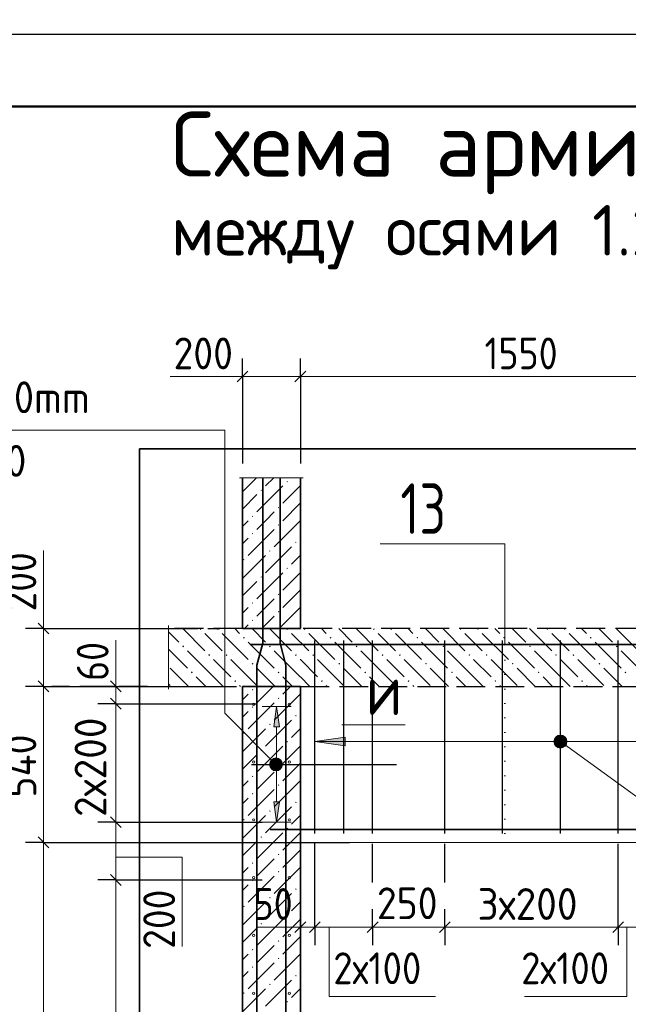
# Model space of a CAD drawing. Header units: millimetres. Extents: x 0 to 50400, y 0 to 35762.
# Tile 16 of 18: x 34932 to 39986, y 27584 to 35762. Entities that reach past the tile are written whole.
import ezdxf

# ---------------------------------------------------------------- set-up
doc = ezdxf.new("R2010")
doc.units = ezdxf.units.MM
doc.linetypes.add('______2', pattern=[324, 240, -84])
doc.linetypes.add('______9', pattern=[120, 0, -120])
for name, color, linetype, lineweight in [('Standard', 7, 'Continuous', 25), ('ЖБ Перекрытие верхний уровень', 7, 'Continuous', 35), ('ЖБ Стена верхний уровень', 7, 'Continuous', 35), ('Заголовок чертежа', 7, 'Continuous', 25), ('Общий02', 7, 'Continuous', 18), ('Позиционная метка линия выноска', 7, 'Continuous', 13), ('Размерная линия_ общее', 7, 'Continuous', 13), ('Сечения символ', 7, 'Continuous', 25)]:
    doc.layers.add(name, color=color, linetype=linetype, lineweight=lineweight)
doc.layers.add('Размерная выноска', color=7, linetype='Continuous')
for name, color, linetype, true_color in [('Стена обрамление Г-обр.', 7, 'Continuous', 0xa0a0a0), ('Стена фоновая арматура У1', 7, '______2', 0xa0a0a0), ('Стена фоновая арматура Х1', 7, '______2', 0xa0a0a0), ('Стена Хомут', 7, '______2', 0xa0a0a0)]:
    doc.layers.add(name, color=color, linetype=linetype, true_color=true_color)
doc.styles.add('ISOCPEUR', font='txt')

msp = doc.modelspace()

# ---------------------------------------------------------------- hatches: boundary and pattern name
at = {"layer": 'ЖБ Перекрытие верхний уровень', "linetype": 'Continuous', "lineweight": 18, "transparency": 33554687}
for points in [[(36426, 30701), (36429.9, 30705), (36437.7, 30705), (36441.6, 30701), (36433.8, 30693.2)], [(36570, 30701), (36573.9, 30705), (36581.7, 30705), (36585.6, 30701), (36577.8, 30693.2)], [(37146, 30701), (37149.9, 30705), (37157.7, 30705), (37161.6, 30701), (37153.8, 30693.2)], [(37290, 30701), (37293.9, 30705), (37301.7, 30705), (37305.6, 30701), (37297.8, 30693.2)], [(37866, 30701), (37869.9, 30705), (37877.7, 30705), (37881.6, 30701), (37873.8, 30693.2)], [(38010, 30701), (38013.9, 30705), (38021.7, 30705), (38025.6, 30701), (38017.8, 30693.2)], [(38586, 30701), (38589.9, 30705), (38597.7, 30705), (38601.6, 30701), (38593.8, 30693.2)], [(38730, 30701), (38733.9, 30705), (38741.7, 30705), (38745.6, 30701), (38737.8, 30693.2)], [(39306, 30701), (39309.9, 30705), (39317.7, 30705), (39321.6, 30701), (39313.8, 30693.2)], [(39450, 30701), (39453.9, 30705), (39461.7, 30705), (39465.6, 30701), (39457.8, 30693.2)], [(36786, 30629), (36793.8, 30636.8), (36801.6, 30629), (36793.8, 30621.2)], [(37506, 30629), (37513.8, 30636.8), (37521.6, 30629), (37513.8, 30621.2)], [(38226, 30629), (38233.8, 30636.8), (38241.6, 30629), (38233.8, 30621.2)], [(38946, 30629), (38953.8, 30636.8), (38961.6, 30629), (38953.8, 30621.2)], [(39666, 30629), (39673.8, 30636.8), (39681.6, 30629), (39673.8, 30621.2)], [(36282, 30557), (36289.8, 30564.8), (36297.6, 30557), (36289.8, 30549.2)], [(37002, 30557), (37009.8, 30564.8), (37017.6, 30557), (37009.8, 30549.2)], [(37722, 30557), (37729.8, 30564.8), (37737.6, 30557), (37729.8, 30549.2)], [(38442, 30557), (38449.8, 30564.8), (38457.6, 30557), (38449.8, 30549.2)], [(39162, 30557), (39169.8, 30564.8), (39177.6, 30557), (39169.8, 30549.2)], [(39882, 30557), (39889.8, 30564.8), (39897.6, 30557), (39889.8, 30549.2)], [(36498, 30485), (36505.8, 30492.8), (36513.6, 30485), (36505.8, 30477.2)], [(36642, 30485), (36649.8, 30492.8), (36657.6, 30485), (36649.8, 30477.2)], [(37218, 30485), (37225.8, 30492.8), (37233.6, 30485), (37225.8, 30477.2)], [(37362, 30485), (37369.8, 30492.8), (37377.6, 30485), (37369.8, 30477.2)], [(37938, 30485), (37945.8, 30492.8), (37953.6, 30485), (37945.8, 30477.2)], [(38082, 30485), (38089.8, 30492.8), (38097.6, 30485), (38089.8, 30477.2)], [(38658, 30485), (38665.8, 30492.8), (38673.6, 30485), (38665.8, 30477.2)], [(38802, 30485), (38809.8, 30492.8), (38817.6, 30485), (38809.8, 30477.2)], [(39378, 30485), (39385.8, 30492.8), (39393.6, 30485), (39385.8, 30477.2)], [(39522, 30485), (39529.8, 30492.8), (39537.6, 30485), (39529.8, 30477.2)], [(36354, 30341), (36361.8, 30348.8), (36369.6, 30341), (36361.8, 30333.2)], [(36858, 30413), (36865.8, 30420.8), (36873.6, 30413), (36865.8, 30405.2)], [(37074, 30341), (37081.8, 30348.8), (37089.6, 30341), (37081.8, 30333.2)], [(37578, 30413), (37585.8, 30420.8), (37593.6, 30413), (37585.8, 30405.2)], [(37794, 30341), (37801.8, 30348.8), (37809.6, 30341), (37801.8, 30333.2)], [(38298, 30413), (38305.8, 30420.8), (38313.6, 30413), (38305.8, 30405.2)], [(38514, 30341), (38521.8, 30348.8), (38529.6, 30341), (38521.8, 30333.2)], [(39018, 30413), (39025.8, 30420.8), (39033.6, 30413), (39025.8, 30405.2)], [(39234, 30341), (39241.8, 30348.8), (39249.6, 30341), (39241.8, 30333.2)], [(39738, 30413), (39745.8, 30420.8), (39753.6, 30413), (39745.8, 30405.2)], [(39954, 30341), (39961.8, 30348.8), (39969.6, 30341), (39961.8, 30333.2)], [(36714, 30269), (36721.8, 30276.8), (36729.6, 30269), (36721.8, 30261.2)], [(37434, 30269), (37441.8, 30276.8), (37449.6, 30269), (37441.8, 30261.2)], [(38154, 30269), (38161.8, 30276.8), (38169.6, 30269), (38161.8, 30261.2)], [(38874, 30269), (38881.8, 30276.8), (38889.6, 30269), (38881.8, 30261.2)], [(39594, 30269), (39601.8, 30276.8), (39609.6, 30269), (39601.8, 30261.2)]]:
    msp.add_hatch(color=7, dxfattribs=at).paths.add_polyline_path(points, flags=16)
at = {"layer": 'ЖБ Стена верхний уровень', "linetype": 'Continuous', "lineweight": 18, "transparency": 33554687}
for points in [[(37147.8, 31925), (37153.8, 31931), (37159.8, 31925), (37153.8, 31919)], [(36931.8, 31853), (36937.8, 31859), (36943.8, 31853), (36937.8, 31847)], [(37075.8, 31709), (37081.8, 31715), (37087.8, 31709), (37081.8, 31703)], [(36859.8, 31637), (36865.8, 31643), (36871.8, 31637), (36865.8, 31631)], [(37075.8, 31565), (37081.8, 31571), (37087.8, 31565), (37081.8, 31559)], [(36859.8, 31493), (36865.8, 31499), (36871.8, 31493), (36865.8, 31487)], [(37219.8, 31421), (37225.8, 31427), (37231.8, 31421), (37225.8, 31415)], [(37003.8, 31349), (37009.8, 31355), (37015.8, 31349), (37009.8, 31343)], [(36787.8, 31277), (36793.8, 31283), (36799.8, 31277), (36793.8, 31271)], [(37147.8, 31205), (37153.8, 31211), (37159.8, 31205), (37153.8, 31199)], [(36931.8, 31133), (36937.8, 31139), (36943.8, 31133), (36937.8, 31127)], [(37075.8, 30989), (37081.8, 30995), (37087.8, 30989), (37081.8, 30983)], [(36859.8, 30917), (36865.8, 30923), (36871.8, 30917), (36865.8, 30911)], [(37075.8, 30845), (37081.8, 30851), (37087.8, 30845), (37081.8, 30839)], [(36859.8, 30773), (36865.8, 30779), (36871.8, 30773), (36865.8, 30767)], [(37223.7, 30705), (37225.8, 30707), (37227.9, 30705)], [(36859.8, 30197), (36865.8, 30203), (36871.8, 30197), (36865.8, 30191)], [(37075.8, 30125), (37081.8, 30131), (37087.8, 30125), (37081.8, 30119)], [(36859.8, 30053), (36865.8, 30059), (36871.8, 30053), (36865.8, 30047)], [(37219.8, 29981), (37225.8, 29987), (37231.8, 29981), (37225.8, 29975)], [(37003.8, 29909), (37009.8, 29915), (37015.8, 29909), (37009.8, 29903)], [(36787.8, 29837), (36793.8, 29843), (36799.8, 29837), (36793.8, 29831)], [(37147.8, 29765), (37153.8, 29771), (37159.8, 29765), (37153.8, 29759)], [(36931.8, 29693), (36937.8, 29699), (36943.8, 29693), (36937.8, 29687)], [(37075.8, 29549), (37081.8, 29555), (37087.8, 29549), (37081.8, 29543)], [(36859.8, 29477), (36865.8, 29483), (36871.8, 29477), (36865.8, 29471)], [(37075.8, 29405), (37081.8, 29411), (37087.8, 29405), (37081.8, 29399)], [(36859.8, 29333), (36865.8, 29339), (36871.8, 29333), (36865.8, 29327)], [(37219.8, 29261), (37225.8, 29267), (37231.8, 29261), (37225.8, 29255)], [(36787.8, 29117), (36793.8, 29123), (36799.8, 29117), (36793.8, 29111)], [(37003.8, 29189), (37009.8, 29195), (37015.8, 29189), (37009.8, 29183)], [(37147.8, 29045), (37153.8, 29051), (37159.8, 29045), (37153.8, 29039)], [(36931.8, 28973), (36937.8, 28979), (36943.8, 28973), (36937.8, 28967)], [(37075.8, 28829), (37081.8, 28835), (37087.8, 28829), (37081.8, 28823)], [(36859.8, 28757), (36865.8, 28763), (36871.8, 28757), (36865.8, 28751)], [(37075.8, 28685), (37081.8, 28691), (37087.8, 28685), (37081.8, 28679)], [(36859.8, 28613), (36865.8, 28619), (36871.8, 28613), (36865.8, 28607)], [(37219.8, 28541), (37225.8, 28547), (37231.8, 28541), (37225.8, 28535)], [(37003.8, 28469), (37009.8, 28475), (37015.8, 28469), (37009.8, 28463)], [(36787.8, 28397), (36793.8, 28403), (36799.8, 28397), (36793.8, 28391)], [(37147.8, 28325), (37153.8, 28331), (37159.8, 28325), (37153.8, 28319)], [(36931.8, 28253), (36937.8, 28259), (36943.8, 28253), (36937.8, 28247)], [(37075.8, 28109), (37081.8, 28115), (37087.8, 28109), (37081.8, 28103)], [(36859.8, 28037), (36865.8, 28043), (36871.8, 28037), (36865.8, 28031)], [(37075.8, 27965), (37081.8, 27971), (37087.8, 27965), (37081.8, 27959)], [(36859.8, 27893), (36865.8, 27899), (36871.8, 27893), (36865.8, 27887)], [(37219.8, 27821), (37225.8, 27827), (37231.8, 27821), (37225.8, 27815)], [(37003.8, 27749), (37009.8, 27755), (37015.8, 27749), (37009.8, 27743)], [(36787.8, 27677), (36793.8, 27683), (36799.8, 27677), (36793.8, 27671)], [(37147.8, 27605), (37153.8, 27611), (37159.8, 27605), (37153.8, 27599)]]:
    msp.add_hatch(color=7, dxfattribs=at).paths.add_polyline_path(points, flags=16)
at = {"layer": 'Общий02', "linetype": 'Continuous', "lineweight": 13, "transparency": 33554687}
msp.add_hatch(color=7, dxfattribs=at).paths.add_polyline_path([(37634.4, 29729.6), (37382.4, 29765.6), (37634.4, 29801.6)], flags=16)
at = {"layer": 'Позиционная метка линия выноска', "linetype": 'Continuous', "lineweight": 13, "transparency": 33554687}
for points in [[(39368.9, 29771), (39400.6, 29814.7), (39378.6, 29797.3)], [(39400.6, 29814.7), (39368.9, 29771), (39373.2, 29743.8)], [(39400.6, 29814.7), (39373.2, 29743.8), (39427.7, 29819)], [(39427.7, 29819), (39373.2, 29743.8), (39390.7, 29721.9)], [(39427.7, 29819), (39390.7, 29721.9), (39454, 29809.3)], [(39454, 29809.3), (39390.7, 29721.9), (39417, 29712.1)], [(39454, 29809.3), (39417, 29712.1), (39471.5, 29787.4)], [(39471.5, 29787.4), (39417, 29712.1), (39444.1, 29716.5)], [(39471.5, 29787.4), (39444.1, 29716.5), (39475.8, 29760.2)], [(39475.8, 29760.2), (39444.1, 29716.5), (39466.1, 29733.9)], [(37022, 29538.7), (37074, 29628.8), (37008.3, 29563.1)], [(37008.3, 29563.1), (37074, 29628.8), (37046.5, 29628.8)], [(37008.3, 29563.1), (37046.5, 29628.8), (37008.3, 29590.6)], [(37008.3, 29590.6), (37046.5, 29628.8), (37022, 29615.1)], [(37022, 29538.7), (37098.4, 29615.1), (37074, 29628.8)], [(37046.5, 29524.9), (37098.4, 29615.1), (37022, 29538.7)], [(37046.5, 29524.9), (37112.1, 29590.6), (37098.4, 29615.1)], [(37074, 29524.9), (37112.1, 29590.6), (37046.5, 29524.9)], [(37074, 29524.9), (37112.1, 29563.1), (37112.1, 29590.6)], [(37112.1, 29563.1), (37074, 29524.9), (37098.4, 29538.7)]]:
    msp.add_hatch(color=7, dxfattribs=at).paths.add_polyline_path(points)
at = {"layer": 'Стена Хомут', "linetype": 'Continuous', "lineweight": 13, "transparency": 33554687}
msp.add_hatch(color=7, dxfattribs=at).paths.add_polyline_path([(37089.1, 29888.9), (37065.1, 30056.9), (37041.1, 29888.9)])
msp.add_hatch(color=7, dxfattribs=at).paths.add_polyline_path([(37089.1, 29264.9), (37065.1, 29096.9), (37041.1, 29264.9)], flags=16)

# ---------------------------------------------------------------- linework, layer by layer
at = {"layer": 'Standard', "color": 7, "linetype": 'Continuous', "lineweight": -3, "transparency": 33554687}
for p, q in [((36782.4, 32798.3), (36782.4, 32948.3)), ((37262.4, 32798.3), (37262.4, 32948.3)), ((36782.4, 32798.3), (36782.4, 32648.3)), ((36782.4, 32798.3), (36782.4, 32076.6)), ((37262.4, 32798.3), (37262.4, 32648.3)), ((37262.4, 32798.3), (37262.4, 32076.6)), ((35730, 30225), (35580, 30225)), ((35730, 30225), (35880, 30225)), ((35730, 30225), (36508.6, 30225)), ((35730, 30081), (35580, 30081)), ((35730, 30081), (35880, 30081)), ((35730, 29096.9), (35580, 29096.9)), ((35730, 29096.9), (35880, 29096.9)), ((37862.4, 28594.9), (37862.4, 28917)), ((38462.4, 28594.9), (38462.4, 28917)), ((35730, 28616.9), (35580, 28616.9)), ((35730, 28616.9), (35880, 28616.9)), ((37262.4, 28225.3), (37262.4, 28375.3)), ((37382.4, 28225.3), (37382.4, 28375.3)), ((37862.4, 28225.3), (37862.4, 28375.3)), ((38462.4, 28225.3), (38462.4, 28375.3)), ((39902.4, 28225.3), (39902.4, 28375.3)), ((37262.4, 28225.3), (37262.4, 28075.2)), ((37382.4, 28225.3), (37382.4, 28075.2)), ((37862.4, 28225.3), (37862.4, 28075.2)), ((38462.4, 28225.3), (38462.4, 28075.2)), ((39902.4, 28225.3), (39902.4, 28075.2))]:
    msp.add_line(p, q, dxfattribs=at)
at = {"layer": 'Standard', "color": 7, "linetype": 'Continuous', "lineweight": 13, "transparency": 33554687}
for p, q in [((36782.4, 32798.3), (36692.4, 32798.3)), ((36782.4, 32798.3), (37262.4, 32798.3)), ((37262.4, 32798.3), (40982.4, 32798.3)), ((35730, 30225), (35730, 30315)), ((35730, 30225), (35730, 30081)), ((35730, 29096.9), (35730, 28616.9)), ((35730, 28616.9), (35730, 23841)), ((37262.4, 28225.3), (37172.4, 28225.3)), ((37262.4, 28225.3), (37382.4, 28225.3)), ((37382.4, 28225.3), (37862.4, 28225.3)), ((37862.4, 28225.3), (38462.4, 28225.3)), ((38462.4, 28225.3), (39902.4, 28225.3)), ((39902.4, 28225.3), (40382.4, 28225.3))]:
    msp.add_line(p, q, dxfattribs=at)
at = {"layer": 'Standard', "color": 7, "linetype": 'Continuous', "lineweight": 25, "transparency": 33554687}
for p, q in [((36737.4, 32753.3), (36827.4, 32843.3)), ((37217.4, 32753.3), (37307.4, 32843.3)), ((35685, 30270), (35775, 30180)), ((35685, 30126), (35775, 30036)), ((35685, 29141.9), (35775, 29051.9)), ((35685, 28661.9), (35775, 28571.9)), ((37217.4, 28180.3), (37307.4, 28270.2)), ((37337.4, 28180.3), (37427.4, 28270.2)), ((37817.4, 28180.3), (37907.4, 28270.2)), ((38417.4, 28180.3), (38507.4, 28270.2)), ((39857.4, 28180.3), (39947.4, 28270.2))]:
    msp.add_line(p, q, dxfattribs=at)
msp.add_lwpolyline([(0, 0), (50400, 0), (50400, 35640), (0, 35640), (0, 0)], close=True, dxfattribs=at)
at = {"layer": 'Standard', "color": 7, "linetype": 'Continuous', "lineweight": 50, "transparency": 33554687}
msp.add_lwpolyline([(2400, 35040), (49800, 35040), (49800, 600), (2400, 600), (2400, 35040)], close=True, dxfattribs=at)
at = {"layer": 'Standard', "color": 254, "linetype": 'Continuous', "lineweight": 35, "true_color": 0xc4c4ff, "transparency": 33554687}
msp.add_lwpolyline([(35928, 21856.5), (46944, 21856.5), (46944, 32196.6), (35928, 32196.6), (35928, 21856.5)], dxfattribs=at)
at = {"layer": 'Standard', "color": 7, "linetype": 'Continuous', "lineweight": -3, "transparency": 33554687}
for points in [[(35730, 30081), (35746.7, 30081), (35746.7, 30081), (36892.6, 30081)], [(35730, 29096.9), (35990.7, 29096.9), (35990.7, 29096.9), (36945.1, 29096.9)], [(37382.4, 28225.3), (37382.4, 28245.7), (37382.4, 28245.7), (37382.4, 28245.7), (37382.4, 28245.7), (37382.4, 28248.9), (37382.4, 28248.9), (37382.4, 28925.1)], [(39902.4, 28225.3), (39902.4, 28245.7), (39902.4, 28245.7), (39902.4, 28917)], [(35730, 28616.9), (36109.7, 28616.9), (36109.7, 28616.9), (36945.1, 28616.9)], [(37262.4, 28225.3), (37262.4, 28245.7), (37262.4, 28245.7), (37262.4, 28245.7), (37262.4, 28245.7), (37262.4, 28248.2), (37262.4, 28248.2), (37262.4, 28322.5)], [(37862.4, 28225.3), (37862.4, 28245.7), (37862.4, 28245.7), (37862.4, 28245.7), (37862.4, 28245.7), (37862.4, 28251.7)], [(38462.4, 28225.3), (38462.4, 28245.7), (38462.4, 28245.7), (38462.4, 28245.7), (38462.4, 28245.7), (38462.4, 28251.7)]]:
    msp.add_lwpolyline(points, dxfattribs=at)
at = {"layer": 'Standard', "color": 7, "linetype": 'Continuous', "lineweight": 13, "transparency": 33554687}
msp.add_lwpolyline([(35730, 30081), (35730, 29949.2), (35730, 29949.2), (35730, 29096.9)], dxfattribs=at)
at = {"layer": 'ЖБ Перекрытие верхний уровень', "color": 7, "linetype": '______2', "lineweight": 25, "transparency": 33554687}
for p, q in [((36782.4, 30705), (36168, 30705)), ((37262.4, 30705), (36782.4, 30705)), ((45302.4, 30705), (37262.4, 30705)), ((36168, 30225), (36782.4, 30225)), ((36782.4, 30225), (37262.4, 30225)), ((37262.4, 30225), (45182.4, 30225))]:
    msp.add_line(p, q, dxfattribs=at)
at = {"layer": 'ЖБ Перекрытие верхний уровень', "color": 9, "linetype": 'Continuous', "lineweight": 18, "true_color": 0xc7c7c7, "transparency": 33554687}
for p, q in [((36168, 30678.9), (36253.8, 30593)), ((36285.9, 30705), (36469.8, 30521)), ((36717.9, 30705), (36757.8, 30665)), ((36861.9, 30705), (36973.8, 30593)), ((37005.9, 30705), (37189.8, 30521)), ((37437.9, 30705), (37477.8, 30665)), ((37581.9, 30705), (37693.8, 30593)), ((37725.9, 30705), (37909.8, 30521)), ((38157.9, 30705), (38197.8, 30665)), ((38301.9, 30705), (38413.8, 30593)), ((38445.9, 30705), (38629.8, 30521)), ((38877.9, 30705), (38917.8, 30665)), ((39021.9, 30705), (39133.8, 30593)), ((39165.9, 30705), (39349.8, 30521)), ((39597.9, 30705), (39637.8, 30665)), ((39741.9, 30705), (39853.8, 30593)), ((39885.9, 30705), (40069.8, 30521)), ((36541.8, 30593), (36469.8, 30665)), ((36613.8, 30521), (36541.8, 30593)), ((36613.8, 30665), (36829.8, 30449)), ((36829.8, 30593), (37045.8, 30377)), ((37261.8, 30593), (37189.8, 30665)), ((37262.4, 30592.5), (37261.8, 30593)), ((37333.8, 30521), (37262.4, 30592.5)), ((37333.8, 30665), (37549.8, 30449)), ((37549.8, 30593), (37765.8, 30377)), ((37981.8, 30593), (37909.8, 30665)), ((38053.8, 30521), (37981.8, 30593)), ((38053.8, 30665), (38269.8, 30449)), ((38269.8, 30593), (38485.8, 30377)), ((38701.8, 30593), (38629.8, 30665)), ((38773.8, 30521), (38701.8, 30593)), ((38773.8, 30665), (38989.8, 30449)), ((38989.8, 30593), (39205.8, 30377)), ((39421.8, 30593), (39349.8, 30665)), ((39493.8, 30521), (39421.8, 30593)), ((39493.8, 30665), (39709.8, 30449)), ((39709.8, 30593), (39925.8, 30377)), ((36168, 30534.9), (36325.8, 30377)), ((36541.8, 30305), (36325.8, 30521)), ((37261.8, 30305), (37045.8, 30521)), ((37981.8, 30305), (37765.8, 30521)), ((38701.8, 30305), (38485.8, 30521)), ((39421.8, 30305), (39205.8, 30521)), ((40141.8, 30305), (39925.8, 30521)), ((36541.8, 30449), (36685.8, 30305)), ((36685.8, 30449), (36901.8, 30233)), ((37261.8, 30449), (37262.4, 30448.5)), ((37262.4, 30448.5), (37405.8, 30305)), ((37405.8, 30449), (37621.8, 30233)), ((37981.8, 30449), (38125.8, 30305)), ((38125.8, 30449), (38341.8, 30233)), ((38701.8, 30449), (38845.8, 30305)), ((38845.8, 30449), (39061.8, 30233)), ((39421.8, 30449), (39565.8, 30305)), ((39565.8, 30449), (39781.8, 30233)), ((36333.9, 30225), (36181.8, 30377)), ((37053.9, 30225), (36901.8, 30377)), ((37773.9, 30225), (37621.8, 30377)), ((38493.9, 30225), (38341.8, 30377)), ((39213.9, 30225), (39061.8, 30377)), ((39933.9, 30225), (39781.8, 30377)), ((36397.8, 30305), (36477.9, 30225)), ((36541.8, 30305), (36621.9, 30225)), ((37117.8, 30305), (37197.9, 30225)), ((37261.8, 30305), (37262.4, 30304.5)), ((37262.4, 30304.5), (37341.9, 30225)), ((37837.8, 30305), (37917.9, 30225)), ((37981.8, 30305), (38061.9, 30225)), ((38557.8, 30305), (38637.9, 30225)), ((38701.8, 30305), (38781.9, 30225)), ((39277.8, 30305), (39357.9, 30225)), ((39421.8, 30305), (39501.9, 30225)), ((36168, 30246.9), (36181.8, 30233)), ((36765.9, 30225), (36757.8, 30233)), ((37485.9, 30225), (37477.8, 30233)), ((38205.9, 30225), (38197.8, 30233)), ((38925.9, 30225), (38917.8, 30233)), ((39645.9, 30225), (39637.8, 30233))]:
    msp.add_line(p, q, dxfattribs=at)
at = {"layer": 'ЖБ Стена верхний уровень', "color": 251, "linetype": 'Continuous', "lineweight": 18, "true_color": 0x494949, "transparency": 33554687}
for p, q in [((36897.3, 31956.6), (36782.4, 31841.6)), ((37041.3, 31956.6), (36973.8, 31889)), ((36782.4, 31697.6), (36901.8, 31817)), ((37117.8, 31889), (36901.8, 31673)), ((37261.8, 31889), (37117.8, 31745)), ((37261.8, 31745), (37117.8, 31601)), ((37261.8, 31745), (37262.4, 31745.6)), ((36973.8, 31601), (37045.8, 31673)), ((36829.8, 31601), (36782.4, 31553.6)), ((36901.8, 31529), (36973.8, 31601)), ((37261.8, 31601), (37045.8, 31385)), ((37262.4, 31601.6), (37261.8, 31601)), ((37045.8, 31529), (36829.8, 31313)), ((36829.8, 31457), (36782.4, 31409.6)), ((37262.4, 31457.6), (37261.8, 31457)), ((37189.8, 31385), (36973.8, 31169)), ((36973.8, 31313), (36782.4, 31121.6)), ((37189.8, 31241), (37261.8, 31313)), ((37261.8, 31313), (37262.4, 31313.6)), ((37117.8, 31169), (36901.8, 30953)), ((37261.8, 31169), (37117.8, 31025)), ((36782.4, 30977.6), (36901.8, 31097)), ((37261.8, 31025), (37117.8, 30881)), ((37261.8, 31025), (37262.4, 31025.6)), ((36973.8, 30881), (37045.8, 30953)), ((36829.8, 30881), (36782.4, 30833.6)), ((36901.8, 30809), (36973.8, 30881)), ((37261.8, 30881), (37085.7, 30705)), ((37262.4, 30881.6), (37261.8, 30881)), ((37045.8, 30809), (36941.7, 30705)), ((36829.8, 30737), (36797.7, 30705)), ((37262.4, 30737.6), (37261.8, 30737)), ((36973.8, 30161), (37037.7, 30225)), ((37181.7, 30225), (37117.8, 30161)), ((36829.8, 30161), (36782.4, 30113.6)), ((36901.8, 30089), (36973.8, 30161)), ((37261.8, 30161), (37045.8, 29945)), ((37262.4, 30161.6), (37261.8, 30161)), ((36829.8, 30017), (36782.4, 29969.6)), ((37045.8, 30089), (36829.8, 29873)), ((37262.4, 30017.6), (37261.8, 30017)), ((37189.8, 29945), (36973.8, 29729)), ((36973.8, 29873), (36782.4, 29681.6)), ((37189.8, 29801), (37261.8, 29873)), ((37261.8, 29873), (37262.4, 29873.6)), ((37117.8, 29729), (36901.8, 29513)), ((37261.8, 29729), (37117.8, 29585)), ((36782.4, 29537.6), (36901.8, 29657)), ((37261.8, 29585), (37117.8, 29441)), ((37261.8, 29585), (37262.4, 29585.6)), ((36829.8, 29441), (36782.4, 29393.6)), ((36901.8, 29369), (36973.8, 29441)), ((36973.8, 29441), (37045.8, 29513)), ((37261.8, 29441), (37045.8, 29225)), ((37262.4, 29441.6), (37261.8, 29441)), ((37045.8, 29369), (36829.8, 29153)), ((36829.8, 29297), (36782.4, 29249.6)), ((37262.4, 29297.6), (37261.8, 29297)), ((37189.8, 29225), (36973.8, 29009)), ((36973.8, 29153), (36782.4, 28961.6)), ((37189.8, 29081), (37261.8, 29153)), ((37261.8, 29153), (37262.4, 29153.6)), ((37117.8, 29009), (36901.8, 28793)), ((37261.8, 29009), (37117.8, 28865)), ((36782.4, 28817.6), (36901.8, 28937)), ((36973.8, 28721), (37045.8, 28793)), ((37261.8, 28865), (37117.8, 28721)), ((37261.8, 28865), (37262.4, 28865.6)), ((36829.8, 28721), (36782.4, 28673.6)), ((36901.8, 28649), (36973.8, 28721)), ((37261.8, 28721), (37045.8, 28505)), ((37262.4, 28721.6), (37261.8, 28721)), ((37045.8, 28649), (36829.8, 28433)), ((36829.8, 28577), (36782.4, 28529.6)), ((37262.4, 28577.6), (37261.8, 28577)), ((37189.8, 28505), (36973.8, 28289)), ((36973.8, 28433), (36782.4, 28241.6)), ((37189.8, 28361), (37261.8, 28433)), ((37261.8, 28433), (37262.4, 28433.6)), ((36782.4, 28097.6), (36901.8, 28217)), ((37117.8, 28289), (36901.8, 28073)), ((37261.8, 28289), (37117.8, 28145)), ((37261.8, 28145), (37117.8, 28001)), ((37261.8, 28145), (37262.4, 28145.6)), ((36973.8, 28001), (37045.8, 28073)), ((36829.8, 28001), (36782.4, 27953.6)), ((36901.8, 27929), (36973.8, 28001)), ((37261.8, 28001), (37045.8, 27785)), ((37262.4, 28001.6), (37261.8, 28001)), ((37045.8, 27929), (36829.8, 27713)), ((36829.8, 27857), (36782.4, 27809.6)), ((37262.4, 27857.6), (37261.8, 27857)), ((37189.8, 27785), (36973.8, 27569)), ((36973.8, 27713), (36782.4, 27521.6)), ((37189.8, 27641), (37261.8, 27713)), ((37261.8, 27713), (37262.4, 27713.6))]:
    msp.add_line(p, q, dxfattribs=at)
at = {"layer": 'ЖБ Стена верхний уровень', "color": 7, "linetype": 'Continuous', "lineweight": 35, "transparency": 33554687}
for p, q in [((36782.4, 31956.6), (36782.4, 30705)), ((37262.4, 30705), (37262.4, 31956.6)), ((36782.4, 30705), (37262.4, 30705)), ((36782.4, 30225), (36782.4, 23649)), ((37262.4, 30225), (36782.4, 30225)), ((37262.4, 23649), (37262.4, 30225))]:
    msp.add_line(p, q, dxfattribs=at)
at = {"layer": 'ЖБ Стена верхний уровень', "color": 253, "linetype": '______2', "lineweight": -3, "true_color": 0xababab, "transparency": 33554687}
for p, q in [((35198.8, 30705), (36594, 30705)), ((35994, 30225), (35198.8, 30225))]:
    msp.add_line(p, q, dxfattribs=at)
at = {"layer": 'ЖБ Стена верхний уровень', "color": 7, "linetype": 'Continuous', "lineweight": 18, "transparency": 33554687}
msp.add_line((40502.4, 28929), (37262.4, 28929), dxfattribs=at)
at = {"layer": 'Общий02', "color": 251, "linetype": 'Continuous', "lineweight": 13, "true_color": 0x494949, "transparency": 33554687}
for p, q in [((37382.4, 29765.6), (37634.4, 29801.6)), ((37634.4, 29801.6), (37634.4, 29729.6)), ((37382.4, 29765.6), (40382.4, 29765.6)), ((37382.4, 29765.6), (37382.4, 29765.6)), ((37382.4, 29765.6), (37382.4, 29765.6)), ((37382.4, 29765.6), (37382.4, 29765.6)), ((37634.4, 29729.6), (37382.4, 29765.6)), ((37634.4, 29765.6), (37652.4, 29765.6))]:
    msp.add_line(p, q, dxfattribs=at)
at = {"layer": 'Позиционная метка линия выноска', "color": 7, "linetype": 'Continuous', "lineweight": 13, "transparency": 33554687}
for p, q in [((38133.8, 29904.4), (37605.8, 29904.4)), ((39378.6, 29797.3), (39378.6, 29797.3)), ((39454, 29809.3), (39454, 29809.3)), ((39390.7, 29721.9), (39390.7, 29721.9)), ((39466.1, 29733.9), (39466.1, 29733.9)), ((37022, 29615.1), (37022, 29615.1)), ((37098.4, 29615.1), (37098.4, 29615.1)), ((37022, 29538.7), (37022, 29538.7)), ((37098.4, 29538.7), (37098.4, 29538.7))]:
    msp.add_line(p, q, dxfattribs=at)
for points in [[(37060.2, 29576.9), (36635.9, 30001.1), (36635.9, 31801.1), (36635.9, 32353.1), (33539.9, 32353.1)], [(39422.4, 29765.6), (41014.2, 28613.1), (43893.4, 28613.1)]]:
    msp.add_lwpolyline(points, dxfattribs=at)
for centre in [(39422.4, 29765.6), (37060.2, 29576.9)]:
    msp.add_circle(centre, 54, dxfattribs=at)
at = {"layer": 'Размерная выноска', "color": 7, "linetype": 'Continuous', "lineweight": 13, "transparency": 33554687}
for p, q in [((36782.4, 32798.3), (36182.4, 32798.3)), ((36758.4, 31956.6), (37286.4, 31956.6)), ((35129.6, 30705), (35129.6, 31353)), ((36168, 30201), (36168, 30729))]:
    msp.add_line(p, q, dxfattribs=at)
at = {"layer": 'Размерная выноска', "color": 251, "linetype": 'Continuous', "lineweight": 13, "true_color": 0x656565, "transparency": 33554687}
for p, q in [((35730, 30225), (35730, 30609)), ((35730, 28807.4), (36282, 28807.4)), ((36282, 28807.4), (36282, 28063.4)), ((37262.4, 28225.3), (36902.4, 28225.3)), ((37502.4, 28225.3), (37502.4, 27649.3)), ((39974.4, 28225.3), (39974.4, 27649.3)), ((37502.4, 27649.3), (38385.8, 27649.3)), ((39124.5, 27649.3), (39974.4, 27649.3))]:
    msp.add_line(p, q, dxfattribs=at)
at = {"layer": 'Размерная линия_ общее', "color": 7, "linetype": 'Continuous', "lineweight": 25, "transparency": 33554687}
for p, q in [((35084.6, 30750), (35174.6, 30660)), ((35084.6, 30270), (35174.6, 30180)), ((35084.6, 28974), (35174.6, 28884))]:
    msp.add_line(p, q, dxfattribs=at)
at = {"layer": 'Размерная линия_ общее', "color": 7, "linetype": 'Continuous', "lineweight": 13, "transparency": 33554687}
for p, q in [((35129.6, 30705), (35129.6, 30795)), ((35129.6, 30705), (35129.6, 30225)), ((35129.6, 30225), (35129.6, 28929)), ((35129.6, 28929), (35129.6, 23649))]:
    msp.add_line(p, q, dxfattribs=at)
at = {"layer": 'Размерная линия_ общее', "color": 7, "linetype": 'Continuous', "lineweight": -3, "transparency": 33554687}
for p, q in [((35129.6, 30705), (34979.6, 30705)), ((35129.6, 30705), (35279.6, 30705)), ((35129.6, 30705), (36162, 30705)), ((35129.6, 30225), (34979.6, 30225)), ((35129.6, 30225), (35279.6, 30225)), ((35129.6, 30225), (36162, 30225)), ((35129.6, 28929), (34979.6, 28929)), ((35129.6, 28929), (35279.6, 28929)), ((35129.6, 28929), (37670.4, 28929))]:
    msp.add_line(p, q, dxfattribs=at)
at = {"layer": 'Сечения символ', "color": 7, "linetype": '______9', "lineweight": 13, "transparency": 33554687}
msp.add_line((38960.2, 29001.7), (38960.2, 30573), dxfattribs=at)
at = {"layer": 'Сечения символ', "color": 7, "linetype": 'Continuous', "lineweight": 13, "transparency": 33554687}
msp.add_lwpolyline([(38960.2, 30573), (38960.2, 31408.8), (37925.8, 31408.8)], dxfattribs=at)
at = {"layer": 'Стена обрамление Г-обр.', "color": 7, "linetype": 'Continuous', "lineweight": 35, "transparency": 33554687}
for p, q in [((41376, 30573), (36844.8, 30573)), ((41376, 30573), (36844.8, 30573)), ((41688, 29037), (37012.8, 29037)), ((41688, 29037), (37012.8, 29037))]:
    msp.add_line(p, q, dxfattribs=at)
at = {"layer": 'Стена фоновая арматура У1', "color": 7, "linetype": 'Continuous', "lineweight": 18, "transparency": 33554687}
for centre in [(36873.6, 30076.2), (37171.1, 30076.2), (36873.6, 29596.2), (37171.1, 29596.2), (36873.6, 29116.2), (37171.1, 29116.2), (36873.6, 28636.2), (37171.1, 28636.2), (36873.6, 28156.2), (37171.1, 28156.2), (36873.6, 27676.2), (37171.1, 27676.2)]:
    msp.add_circle(centre, 9.6, dxfattribs=at)
at = {"layer": 'Стена фоновая арматура Х1', "color": 7, "linetype": 'Continuous', "lineweight": 35, "transparency": 33554687}
for points in [[(36902.4, 23663.4), (36902.4, 30400.2), (36950.4, 30584.8), (36950.4, 31956.6)], [(36902.4, 23663.4), (36902.4, 30400.2), (36950.4, 30584.8), (36950.4, 31956.6)], [(37142.4, 23663.4), (37142.4, 30400.2), (37094.4, 30584.8), (37094.4, 31956.6)]]:
    msp.add_lwpolyline(points, dxfattribs=at)
at = {"layer": 'Стена Хомут', "color": 36, "linetype": 'Continuous', "lineweight": 25, "true_color": 0x6e3c1e, "transparency": 33554687}
for p, q in [((37382.4, 29003.4), (37382.4, 30606.6)), ((37622.4, 29003.4), (37622.4, 30606.6)), ((37862.4, 29003.4), (37862.4, 30606.6)), ((38462.4, 29003.4), (38462.4, 30606.6)), ((38942.4, 29003.4), (38942.4, 30606.6)), ((39422.4, 29003.4), (39422.4, 30606.6)), ((39902.4, 29003.4), (39902.4, 30606.6)), ((36858, 29576.9), (38062.2, 29576.9))]:
    msp.add_line(p, q, dxfattribs=at)
at = {"layer": 'Стена Хомут', "color": 251, "linetype": 'Continuous', "lineweight": 13, "true_color": 0x494949, "transparency": 33554687}
for p, q in [((37065.1, 30056.9), (36945.1, 30056.9)), ((37065.1, 30056.9), (37041.1, 29888.9)), ((37089.1, 29888.9), (37065.1, 30056.9)), ((37065.1, 30056.9), (37185.1, 30056.9)), ((37065.1, 30056.9), (37065.1, 30056.9)), ((37041.1, 29888.9), (37089.1, 29888.9)), ((37065.1, 29264.9), (37065.1, 29888.9)), ((37065.1, 29096.9), (37041.1, 29264.9)), ((37041.1, 29264.9), (37089.1, 29264.9)), ((37089.1, 29264.9), (37065.1, 29096.9)), ((37065.1, 29096.9), (36945.1, 29096.9)), ((37065.1, 29096.9), (37185.1, 29096.9)), ((37065.1, 29096.9), (37065.1, 29096.9))]:
    msp.add_line(p, q, dxfattribs=at)

# ---------------------------------------------------------------- texts
at = {"layer": 'Standard', "color": 7, "linetype": 'Continuous', "lineweight": 25, "transparency": 33554687, "char_height": 264, "attachment_point": 7, "style": 'ISOCPEUR'}
for s, insert, width in [('\\W0.91;200', (36209.4, 32858.3), 674.377), ('\\W0.87;1550', (38792.4, 32858.3), 800.292), ('\\W0.87;50', (36874.2, 28285.2), 484.728), ('\\W0.91;250', (37898.4, 28291.2), 674.386), ('\\W0.95;3х200', (38733.6, 28285.2), 1048.027), ('\\W0.89;2х100', (37536, 27751.3), 988.258), ('\\W0.89;2х100', (39096, 27751.3), 988.258)]:
    msp.add_mtext(s, dxfattribs=dict(at, insert=insert, width=width))
at = {"layer": 'Standard', "color": 7, "linetype": 'Continuous', "lineweight": 25, "transparency": 33554687, "char_height": 264, "attachment_point": 7, "rotation": 90, "style": 'ISOCPEUR'}
for s, insert, width in [('\\W0.87;60', (35670, 30270), 484.709), ('\\W0.95;2х200', (35652, 29140.1), 1048.027), ('\\W0.91;200', (36222, 28043.9), 674.395)]:
    msp.add_mtext(s, dxfattribs=dict(at, insert=insert, width=width))
at = {"layer": 'Заголовок чертежа', "color": 7, "linetype": 'Continuous', "lineweight": 50, "transparency": 33554687, "attachment_point": 7, "style": 'ISOCPEUR'}
for s, insert, char_height, width in [('\\W0.99;Схема армирования стены', (36189.2, 34312.2), 540, 9225.726), ('\\W0.97;между осями 1.2 и 1.3 в осях А.2-Б', (36189.2, 33688.5), 420, 9440.435)]:
    msp.add_mtext(s, dxfattribs=dict(at, insert=insert, char_height=char_height, width=width))
at = {"layer": 'Размерная линия_ общее', "color": 7, "linetype": 'Continuous', "lineweight": 25, "transparency": 33554687, "char_height": 264, "attachment_point": 7, "rotation": 90, "style": 'ISOCPEUR'}
for s, insert, width in [('\\W0.91;200', (35069.6, 30846), 674.377), ('\\W0.92;540', (35069.6, 29299.8), 701.317)]:
    msp.add_mtext(s, dxfattribs=dict(at, insert=insert, width=width))
at = {"layer": 'Сечения символ', "color": 7, "linetype": 'Continuous', "lineweight": 35, "transparency": 33554687, "char_height": 420, "attachment_point": 7, "style": 'ISOCPEUR'}
for s, insert, width in [('\\W0.75;13', (38093.4, 31490.8), 661.194), ('\\W0.78;и', (37809.9, 29986.4), 456.96)]:
    msp.add_mtext(s, dxfattribs=dict(at, insert=insert, width=width))
at = {"layer": 'Стена Хомут', "color": 7, "linetype": 'Continuous', "lineweight": 13, "transparency": 33554687, "char_height": 264, "attachment_point": 7, "style": 'ISOCPEUR'}
for s, insert, width in [('\\W0.93;ø8 L=1120mm ', (33587.9, 32493.9), 2339.978), ('\\W0.95;ш.200 ', (34181.9, 31965.9), 1154.555)]:
    msp.add_mtext(s, dxfattribs=dict(at, insert=insert, width=width))

doc.saveas('drawing.dxf')
